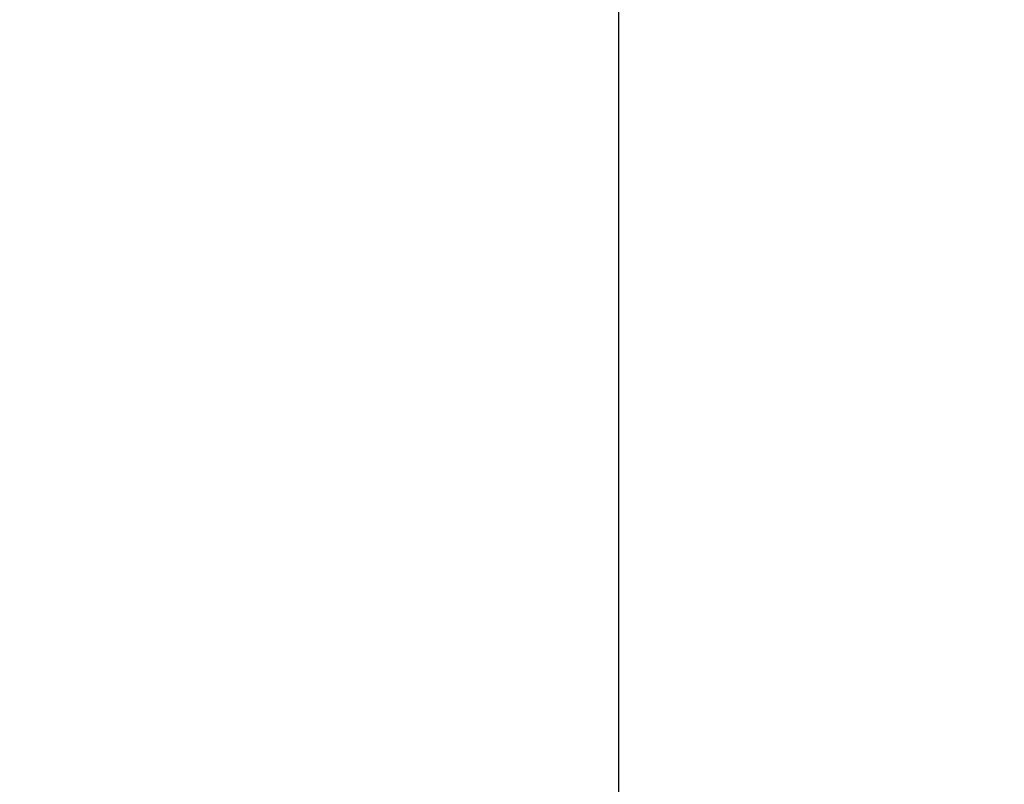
# Model space of a CAD drawing. Header units: inches. Extents: x 246 to 840, y 182 to 667.
# Tile 36 of 133: x 563.43 to 563.853, y 374.805 to 375.133. Entities that reach past the tile are written whole.
import ezdxf
from ezdxf.lldxf.tags import DXFTag

# ---------------------------------------------------------------- set-up
doc = ezdxf.new("R2010")
doc.units = ezdxf.units.IN
doc.header["$MEASUREMENT"] = 0
doc.layers.add('1', color=7, linetype='Continuous', true_color=0xffffff)
tags = doc.linetypes.add('CENTER', pattern=[2, 1.25, -0.25, 0.25, -0.25]).pattern_tags.tags
tags[10:11] = [DXFTag(74, 4), DXFTag(75, 0), DXFTag(340, '0'), DXFTag(46, 0.0), DXFTag(50, 0.0), DXFTag(44, 0.0), DXFTag(45, 0.0)]
tags[8:9] = [DXFTag(74, 4), DXFTag(75, 0), DXFTag(340, '0'), DXFTag(46, 0.0), DXFTag(50, 0.0), DXFTag(44, 0.0), DXFTag(45, 0.0)]
tags[6:7] = [DXFTag(74, 4), DXFTag(75, 0), DXFTag(340, '0'), DXFTag(46, 0.0), DXFTag(50, 0.0), DXFTag(44, 0.0), DXFTag(45, 0.0)]
tags[4:5] = [DXFTag(74, 4), DXFTag(75, 0), DXFTag(340, '0'), DXFTag(46, 0.0), DXFTag(50, 0.0), DXFTag(44, 0.0), DXFTag(45, 0.0)]

msp = doc.modelspace()

# ---------------------------------------------------------------- linework, layer by layer
at = {"layer": '1', "color": 23, "linetype": 'CENTER', "ltscale": 3.671429}
msp.add_line((563.68746, 367.93034), (563.68746, 393.63034), dxfattribs=at)
at = {"layer": '1', "color": 27, "extrusion": (0, 0, -1)}
msp.add_circle((-563.68746, 380.78034), 6.5, dxfattribs=at)

doc.saveas('drawing.dxf')
